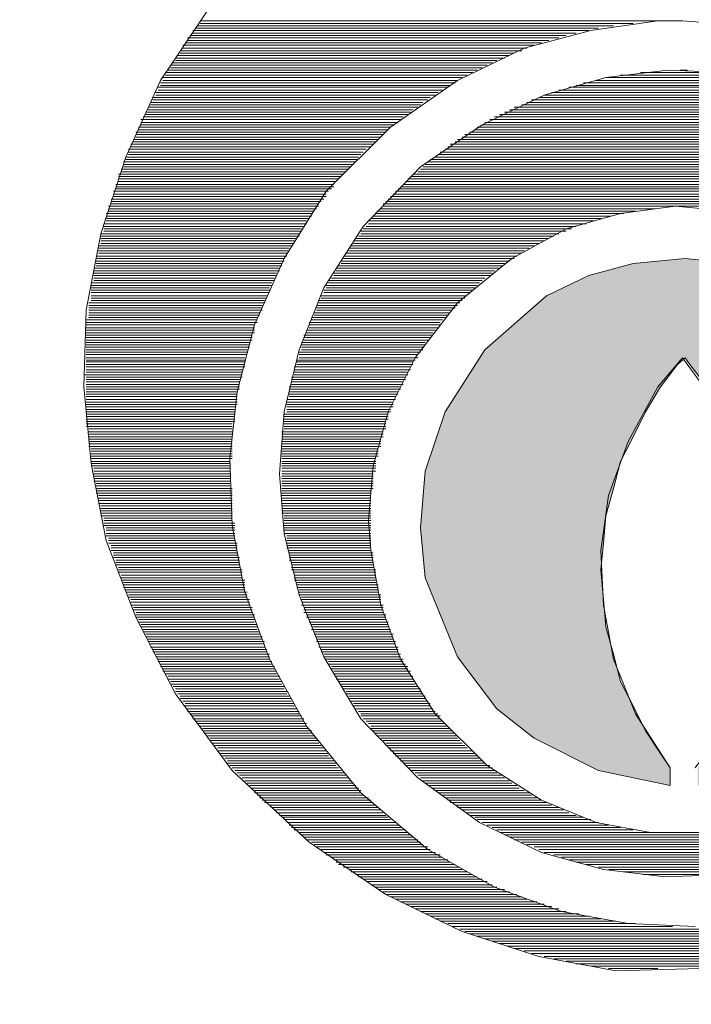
# Model space of a CAD drawing. Header units: centimetres. Extents: x 1912 to 37354, y 4932 to 6633.
# Tile 107 of 236: x 18147.171 to 18147.944, y 5582.024 to 5583.157. Entities that reach past the tile are written whole.
import ezdxf

# ---------------------------------------------------------------- set-up
doc = ezdxf.new("R2010")
doc.units = ezdxf.units.CM
doc.layers.add('$_urządzenia', color=250, linetype='Continuous')

# ---------------------------------------------------------------- blocks, each defined once
blk = doc.blocks.new('A$C46FA06C3')
at = {"layer": '$_urządzenia'}
blk.add_hatch(color=256, dxfattribs=at).paths.add_polyline_path([(1611.926, 640.8641), (1612.242, 640.714), (1612.7036, 640.3093), (1613.0015, 639.8454), (1613.1493, 639.3998), (1613.1856, 638.9768), (1613.1493, 638.6039), (1612.9082, 638.0128), (1612.6126, 637.6217), (1612.3352, 637.4034), (1611.8532, 637.1624), (1611.3166, 637.0487), (1611.3166, 637.1806), (1611.3894, 637.2897), (1611.5008, 637.458), (1611.594, 637.6444), (1611.6872, 637.8263), (1611.7418, 638.031), (1611.7986, 638.2356), (1611.8168, 638.4402), (1611.835, 638.6631), (1611.8168, 638.8632), (1611.7986, 639.0678), (1611.7418, 639.2724), (1611.6872, 639.4725), (1611.594, 639.659), (1611.5008, 639.8454), (1611.3894, 640.0319), (1611.262, 640.2001), (1611.2052, 640.2501), (1611.1688, 640.2001), (1611.0392, 640.0319), (1610.9278, 639.8454), (1610.8164, 639.659), (1610.7413, 639.4725), (1610.6868, 639.2724), (1610.6322, 639.0678), (1610.6117, 638.8632), (1610.5958, 638.6631), (1610.6117, 638.4402), (1610.6322, 638.2356), (1610.6868, 638.031), (1610.7413, 637.8263), (1610.8164, 637.6444), (1610.9278, 637.458), (1611.0392, 637.2897), (1611.112, 637.1806), (1611.112, 637.0487), (1610.5754, 637.1624), (1610.0956, 637.4034), (1609.8159, 637.6217), (1609.5203, 638.0128), (1609.2793, 638.6039), (1609.2429, 638.9768), (1609.2793, 639.3998), (1609.4271, 639.8454), (1609.725, 640.3093), (1610.1865, 640.714), (1610.5026, 640.8641), (1610.8346, 640.955), (1611.2052, 640.9914), (1611.594, 640.955)])
at = {"layer": '$_urządzenia', "lineweight": 15}
for points in [[(1611.7236, 635.6617), (1612.2989, 635.7708), (1612.8719, 635.9573), (1613.4448, 636.2347), (1614.0178, 636.6258), (1614.5931, 637.1624), (1615.0183, 637.7354), (1615.3139, 638.3084), (1615.5367, 638.8813), (1615.6481, 639.4589), (1615.7027, 640.0319), (1615.6868, 640.6049), (1615.5754, 641.1778), (1615.3889, 641.7508), (1615.1297, 642.3238), (1614.7409, 642.9014)], [(1611.2234, 642.7695), (1610.7231, 642.7331)], [(1611.1302, 635.9937), (1611.6304, 636.0164), (1612.1306, 636.1073), (1612.6308, 636.2893), (1613.1311, 636.5712), (1613.6313, 636.9941), (1614.0383, 637.4943), (1614.3157, 637.9946), (1614.4999, 638.4948), (1614.5931, 638.995), (1614.6113, 639.4953), (1614.5567, 639.9955), (1614.4271, 640.4957), (1614.2043, 640.9914), (1613.8905, 641.4962), (1613.4085, 641.9737), (1612.9082, 642.3238), (1612.408, 642.5648), (1611.9101, 642.6967), (1611.4098, 642.7695), (1611.2234, 642.7695)], [(1611.353, 642.7695), (1614.8341, 642.7695)], [(1611.594, 642.7513), (1614.8341, 642.7513)], [(1611.7418, 642.7331), (1614.8523, 642.7331)], [(1611.8532, 642.7149), (1614.8705, 642.7149)], [(1611.926, 642.6967), (1614.8887, 642.6967)], [(1612.0192, 642.6785), (1614.8887, 642.6785)], [(1612.0942, 642.6603), (1614.9069, 642.6603)], [(1612.1488, 642.6421), (1614.9273, 642.6421)], [(1612.2238, 642.624), (1614.9273, 642.624)], [(1612.2784, 642.6058), (1614.9455, 642.6058)], [(1612.3352, 642.5876), (1614.9637, 642.5876)], [(1612.3898, 642.5648), (1614.9637, 642.5648)], [(1612.4262, 642.5467), (1614.9819, 642.5467)], [(1612.483, 642.5285), (1614.9819, 642.5285)], [(1612.5194, 642.5103), (1615.0001, 642.5103)], [(1612.5558, 642.4921), (1615.0183, 642.4921)], [(1612.6126, 642.4739), (1615.0183, 642.4739)], [(1612.649, 642.4557), (1615.0365, 642.4557)], [(1612.6854, 642.4375), (1615.0547, 642.4375)], [(1614.2407, 639.3816), (1614.2043, 639.8454), (1614.0929, 640.3093), (1613.9087, 640.7731), (1613.6131, 641.2324), (1613.1856, 641.6781), (1612.7241, 641.9919), (1612.2602, 642.2147), (1611.7986, 642.3466), (1611.3348, 642.4011), (1610.8732, 642.3829)], [(1610.8914, 636.3847), (1611.353, 636.3666), (1611.8168, 636.4211), (1612.2784, 636.5485), (1612.7422, 636.7713), (1613.2038, 637.1078), (1613.6313, 637.5489), (1613.9087, 638.0128), (1614.0929, 638.4766), (1614.2043, 638.9359), (1614.2407, 639.3816)], [(1610.7413, 642.3647), (1611.6872, 642.3647)], [(1611.5394, 642.3829), (1610.8914, 642.3829)], [(1611.187, 642.4011), (1611.2416, 642.4011)], [(1612.7241, 642.4193), (1615.0547, 642.4193)], [(1612.7604, 642.4011), (1615.0751, 642.4011)], [(1612.7968, 642.3829), (1615.0933, 642.3829)], [(1612.8355, 642.3647), (1615.0933, 642.3647)], [(1610.4094, 642.2874), (1612.0192, 642.2874)], [(1611.9646, 642.3056), (1610.4639, 642.3056)], [(1610.5572, 642.3238), (1611.8714, 642.3238)], [(1611.7986, 642.3466), (1610.6322, 642.3466)], [(1612.8719, 642.3466), (1615.1115, 642.3466)], [(1612.9082, 642.3238), (1615.1115, 642.3238)], [(1612.9264, 642.3056), (1615.1297, 642.3056)], [(1612.9628, 642.2874), (1615.1297, 642.2874)], [(1610.1683, 642.2147), (1612.2602, 642.2147)], [(1612.2056, 642.2329), (1610.2252, 642.2329)], [(1610.2798, 642.2511), (1612.1488, 642.2511)], [(1612.076, 642.2738), (1610.3343, 642.2738)], [(1612.981, 642.2738), (1615.1479, 642.2738)], [(1613.0196, 642.2511), (1615.1479, 642.2511)], [(1613.056, 642.2329), (1615.1661, 642.2329)], [(1613.0742, 642.2147), (1615.1661, 642.2147)], [(1609.9842, 642.1419), (1612.4262, 642.1419)], [(1612.3898, 642.1601), (1610.0387, 642.1601)], [(1610.0751, 642.1783), (1612.3534, 642.1783)], [(1612.2989, 642.1965), (1610.132, 642.1965)], [(1613.1129, 642.1965), (1615.1865, 642.1965)], [(1613.1311, 642.1783), (1615.1865, 642.1783)], [(1613.1674, 642.1601), (1615.2047, 642.1601)], [(1613.1856, 642.1419), (1615.2047, 642.1419)], [(1609.8364, 642.0692), (1612.5945, 642.0692)], [(1612.5558, 642.0874), (1609.8728, 642.0874)], [(1609.9091, 642.1055), (1612.5194, 642.1055)], [(1612.483, 642.1237), (1609.9478, 642.1237)], [(1613.2038, 642.1237), (1615.2229, 642.1237)], [(1613.2425, 642.1055), (1615.2229, 642.1055)], [(1613.2607, 642.0874), (1615.2411, 642.0874)], [(1613.2789, 642.0692), (1615.2411, 642.0692)], [(1609.7068, 641.9919), (1612.7241, 641.9919)], [(1612.7036, 642.01), (1609.725, 642.01)], [(1609.7613, 642.0328), (1612.6672, 642.0328)], [(1612.6308, 642.051), (1609.7977, 642.051)], [(1613.3152, 642.051), (1615.2593, 642.051)], [(1613.3357, 642.0328), (1615.2775, 642.0328)], [(1613.3516, 642.01), (1615.2775, 642.01)], [(1613.3903, 641.9919), (1615.2775, 641.9919)], [(1609.5749, 641.9191), (1612.8537, 641.9191)], [(1612.815, 641.9373), (1609.6135, 641.9373)], [(1609.6317, 641.9555), (1612.7786, 641.9555)], [(1612.7604, 641.9737), (1609.6681, 641.9737)], [(1613.4085, 641.9737), (1615.2957, 641.9737)], [(1613.4267, 641.9555), (1615.2957, 641.9555)], [(1613.4448, 641.9373), (1615.3139, 641.9373)], [(1613.463, 641.9191), (1615.3139, 641.9191)], [(1609.4658, 641.8463), (1612.9628, 641.8463)], [(1612.9264, 641.8645), (1609.5021, 641.8645)], [(1609.5203, 641.8827), (1612.9082, 641.8827)], [(1612.8719, 641.9009), (1609.559, 641.9009)], [(1613.4812, 641.9009), (1615.3139, 641.9009)], [(1613.5017, 641.8827), (1615.3321, 641.8827)], [(1613.5199, 641.8645), (1615.3321, 641.8645)], [(1613.5381, 641.8463), (1615.3525, 641.8463)], [(1609.3725, 641.769), (1613.056, 641.769)], [(1613.0378, 641.7872), (1609.3907, 641.7872)], [(1609.4271, 641.81), (1613.0015, 641.81)], [(1612.981, 641.8281), (1609.4476, 641.8281)], [(1613.5563, 641.8281), (1615.3525, 641.8281)], [(1613.5926, 641.81), (1615.3707, 641.81)], [(1613.6131, 641.7872), (1615.3707, 641.7872)], [(1613.6313, 641.769), (1615.3707, 641.769)], [(1609.2793, 641.6963), (1613.1493, 641.6963)], [(1613.1311, 641.7145), (1609.2975, 641.7145)], [(1609.3157, 641.7326), (1613.1129, 641.7326)], [(1613.0742, 641.7508), (1609.3543, 641.7508)], [(1613.6495, 641.7508), (1615.3889, 641.7508)], [(1613.6495, 641.7326), (1615.3889, 641.7326)], [(1613.6677, 641.7145), (1615.4071, 641.7145)], [(1613.6859, 641.6963), (1615.4071, 641.6963)], [(1609.1884, 641.6235), (1613.2425, 641.6235)], [(1613.2038, 641.6417), (1609.2065, 641.6417)], [(1609.2429, 641.6599), (1613.1856, 641.6599)], [(1613.1674, 641.6781), (1609.2611, 641.6781)], [(1613.7041, 641.6781), (1615.4071, 641.6781)], [(1613.7222, 641.6599), (1615.4253, 641.6599)], [(1613.7404, 641.6417), (1615.4253, 641.6417)], [(1613.7609, 641.6235), (1615.4435, 641.6235)], [(1609.1133, 641.5462), (1613.3152, 641.5462)], [(1613.297, 641.5689), (1609.1315, 641.5689)], [(1609.1497, 641.5871), (1613.2789, 641.5871)], [(1613.2607, 641.6053), (1609.1702, 641.6053)], [(1613.7791, 641.6053), (1615.4435, 641.6053)], [(1613.7973, 641.5871), (1615.4435, 641.5871)], [(1613.8155, 641.5689), (1615.4435, 641.5689)], [(1613.8337, 641.5462), (1615.4639, 641.5462)], [(1609.0383, 641.4734), (1613.3903, 641.4734)], [(1613.3721, 641.4962), (1609.0588, 641.4962)], [(1609.0769, 641.5144), (1613.3516, 641.5144)], [(1613.3357, 641.528), (1609.0951, 641.528)], [(1613.8337, 641.528), (1615.4639, 641.528)], [(1613.8518, 641.5144), (1615.4639, 641.5144)], [(1613.8723, 641.4962), (1615.4821, 641.4962)], [(1613.8905, 641.4734), (1615.4821, 641.4734)], [(1608.9655, 641.4007), (1613.463, 641.4007)], [(1613.4448, 641.4189), (1608.9837, 641.4189)], [(1609.0019, 641.4371), (1613.4267, 641.4371)], [(1613.4085, 641.4552), (1609.0201, 641.4552)], [(1613.8905, 641.4552), (1615.4821, 641.4552)], [(1613.9087, 641.4371), (1615.5003, 641.4371)], [(1613.9269, 641.4189), (1615.5003, 641.4189)], [(1613.9451, 641.4007), (1615.5003, 641.4007)], [(1613.5744, 639.0314), (1613.5381, 639.4407), (1613.4267, 639.8454), (1613.2243, 640.2501), (1612.9082, 640.6594), (1612.5012, 640.9914), (1612.0942, 641.2142), (1611.6872, 641.3279), (1611.2802, 641.3825), (1610.8732, 641.3461)], [(1611.0574, 636.6985), (1611.4644, 636.6985), (1611.8714, 636.7713), (1612.2784, 636.9395), (1612.6854, 637.1988), (1613.0742, 637.5853), (1613.3357, 637.9946), (1613.4812, 638.3993), (1613.5563, 638.8086), (1613.5744, 639.0314)], [(1613.463, 641.3825), (1608.9473, 641.3825)], [(1611.428, 641.3643), (1613.4812, 641.3643)], [(1611.5758, 641.3461), (1613.5017, 641.3461)], [(1611.6668, 641.3279), (1613.5199, 641.3279)], [(1613.9451, 641.3825), (1615.5185, 641.3825)], [(1613.9633, 641.3643), (1615.5185, 641.3643)], [(1613.9815, 641.3461), (1615.5185, 641.3461)], [(1613.9996, 641.3279), (1615.5367, 641.3279)], [(1611.76, 641.3097), (1613.5381, 641.3097)], [(1611.835, 641.2915), (1613.5563, 641.2915)], [(1611.8896, 641.2733), (1613.5744, 641.2733)], [(1611.9464, 641.2506), (1613.5744, 641.2506)], [(1613.9996, 641.3097), (1615.5367, 641.3097)], [(1614.0178, 641.2915), (1615.5367, 641.2915)], [(1614.0383, 641.2733), (1615.5367, 641.2733)], [(1614.0383, 641.2506), (1615.5549, 641.2506)], [(1612.0192, 641.2324), (1613.5926, 641.2324)], [(1612.0556, 641.2142), (1613.6131, 641.2142)], [(1612.0942, 641.196), (1613.6313, 641.196)], [(1612.1488, 641.1778), (1613.6313, 641.1778)], [(1614.0565, 641.2324), (1615.5549, 641.2324)], [(1614.0747, 641.2142), (1615.5549, 641.2142)], [(1614.0747, 641.196), (1615.5549, 641.196)], [(1614.0929, 641.1778), (1615.5754, 641.1778)], [(1612.1875, 641.1597), (1613.6495, 641.1597)], [(1612.2238, 641.1415), (1613.6677, 641.1415)], [(1612.2602, 641.1233), (1613.6859, 641.1233)], [(1612.2989, 641.1051), (1613.6859, 641.1051)], [(1614.0929, 641.1597), (1615.5754, 641.1597)], [(1614.1111, 641.1415), (1615.5754, 641.1415)], [(1614.1292, 641.1233), (1615.5754, 641.1233)], [(1614.1292, 641.1051), (1615.5754, 641.1051)], [(1612.3352, 641.0869), (1613.7041, 641.0869)], [(1612.3716, 641.0687), (1613.7222, 641.0687)], [(1612.408, 641.0505), (1613.7222, 641.0505)], [(1612.4262, 641.0323), (1613.7404, 641.0323)], [(1614.1497, 641.0869), (1615.5936, 641.0869)], [(1614.1679, 641.0687), (1615.5936, 641.0687)], [(1614.1679, 641.0505), (1615.5936, 641.0505)], [(1614.1861, 641.0323), (1615.5936, 641.0323)], [(1611.926, 640.8641), (1612.242, 640.714), (1612.7036, 640.3093), (1613.0015, 639.8454), (1613.1493, 639.3998), (1613.1856, 638.9768), (1613.1493, 638.6039), (1612.9082, 638.0128), (1612.6126, 637.6217), (1612.3352, 637.4034), (1611.8532, 637.1624), (1611.3166, 637.0487), (1611.3166, 637.1806), (1611.3894, 637.2897), (1611.5008, 637.458), (1611.594, 637.6444), (1611.6872, 637.8263), (1611.7418, 638.031), (1611.7986, 638.2356), (1611.8168, 638.4402), (1611.835, 638.6631), (1611.8168, 638.8632), (1611.7986, 639.0678), (1611.7418, 639.2724), (1611.6872, 639.4725), (1611.594, 639.659), (1611.5008, 639.8454), (1611.3894, 640.0319), (1611.262, 640.2001), (1611.2052, 640.2501), (1611.1688, 640.2001), (1611.0392, 640.0319)], [(1610.8346, 640.955), (1611.2052, 640.9914), (1611.594, 640.955), (1611.926, 640.8641)], [(1611.8532, 637.1624), (1612.3352, 637.4034), (1612.6126, 637.6217), (1612.9082, 638.0128), (1613.1493, 638.6039), (1613.1856, 638.9768), (1613.1493, 639.3998), (1613.0015, 639.8454), (1612.7036, 640.3093), (1612.242, 640.714), (1611.926, 640.8641), (1611.594, 640.955), (1611.2052, 640.9914), (1610.8346, 640.955)], [(1612.4649, 641.0096), (1613.7609, 641.0096)], [(1612.483, 640.9914), (1613.7609, 640.9914)], [(1612.5194, 640.9732), (1613.7791, 640.9732)], [(1612.5558, 640.955), (1613.7791, 640.955)], [(1614.1861, 641.0096), (1615.6117, 641.0096)], [(1614.2043, 640.9914), (1615.6117, 640.9914)], [(1614.2043, 640.9732), (1615.6117, 640.9732)], [(1614.2225, 640.955), (1615.6117, 640.955)], [(1612.5763, 640.9368), (1613.7973, 640.9368)], [(1612.5945, 640.9186), (1613.8155, 640.9186)], [(1612.6308, 640.9004), (1613.8155, 640.9004)], [(1612.649, 640.8823), (1613.8337, 640.8823)], [(1614.2225, 640.9368), (1615.6117, 640.9368)], [(1614.2407, 640.9186), (1615.6299, 640.9186)], [(1614.2407, 640.9004), (1615.6299, 640.9004)], [(1614.2611, 640.8823), (1615.6299, 640.8823)], [(1612.6672, 640.8641), (1613.8337, 640.8641)], [(1612.7036, 640.8459), (1613.8518, 640.8459)], [(1612.7241, 640.8277), (1613.8723, 640.8277)], [(1612.7422, 640.8095), (1613.8723, 640.8095)], [(1614.2611, 640.8641), (1615.6299, 640.8641)], [(1614.277, 640.8459), (1615.6299, 640.8459)], [(1614.277, 640.8277), (1615.6299, 640.8277)], [(1614.2975, 640.8095), (1615.6481, 640.8095)], [(1612.7604, 640.7913), (1613.8905, 640.7913)], [(1612.7786, 640.7731), (1613.8905, 640.7731)], [(1612.7968, 640.7549), (1613.9087, 640.7549)], [(1612.815, 640.7367), (1613.9087, 640.7367)], [(1614.2975, 640.7913), (1615.6481, 640.7913)], [(1614.3157, 640.7731), (1615.6481, 640.7731)], [(1614.3157, 640.7549), (1615.6481, 640.7549)], [(1614.3157, 640.7367), (1615.6481, 640.7367)], [(1612.8355, 640.714), (1613.9269, 640.714)], [(1612.8537, 640.6958), (1613.9269, 640.6958)], [(1612.8719, 640.6776), (1613.9451, 640.6776)], [(1612.89, 640.6594), (1613.9451, 640.6594)], [(1614.3339, 640.714), (1615.6481, 640.714)], [(1614.3339, 640.6958), (1615.6481, 640.6958)], [(1614.3521, 640.6776), (1615.6481, 640.6776)], [(1614.3521, 640.6594), (1615.6663, 640.6594)], [(1612.9082, 640.6412), (1613.9633, 640.6412)], [(1612.9264, 640.623), (1613.9633, 640.623)], [(1612.9469, 640.6049), (1613.9633, 640.6049)], [(1612.9628, 640.5867), (1613.9815, 640.5867)], [(1614.3703, 640.6412), (1615.6663, 640.6412)], [(1614.3703, 640.623), (1615.6663, 640.623)], [(1614.3703, 640.6049), (1615.6663, 640.6049)], [(1614.3885, 640.5867), (1615.6663, 640.5867)], [(1612.981, 640.5685), (1613.9815, 640.5685)], [(1613.0015, 640.5503), (1613.9996, 640.5503)], [(1613.0196, 640.5321), (1613.9996, 640.5321)], [(1613.0378, 640.5139), (1614.0178, 640.5139)], [(1614.3885, 640.5685), (1615.6663, 640.5685)], [(1614.4066, 640.5503), (1615.6663, 640.5503)], [(1614.4066, 640.5321), (1615.6868, 640.5321)], [(1614.4066, 640.5139), (1615.6868, 640.5139)], [(1613.0378, 640.4957), (1614.0178, 640.4957)], [(1613.056, 640.473), (1614.0178, 640.473)], [(1613.0742, 640.4548), (1614.0383, 640.4548)], [(1613.0924, 640.4366), (1614.0383, 640.4366)], [(1614.4271, 640.4957), (1615.6868, 640.4957)], [(1614.4271, 640.473), (1615.6868, 640.473)], [(1614.4271, 640.4548), (1615.6868, 640.4548)], [(1614.4271, 640.4366), (1615.6868, 640.4366)], [(1613.0924, 640.4184), (1614.0565, 640.4184)], [(1613.1129, 640.4002), (1614.0565, 640.4002)], [(1613.1311, 640.382), (1614.0565, 640.382)], [(1613.1493, 640.3638), (1614.0747, 640.3638)], [(1614.4453, 640.4184), (1615.6868, 640.4184)], [(1614.4453, 640.4002), (1615.6868, 640.4002)], [(1614.4453, 640.382), (1615.6868, 640.382)], [(1614.4635, 640.3638), (1615.6868, 640.3638)], [(1613.1493, 640.3456), (1614.0747, 640.3456)], [(1613.1674, 640.3275), (1614.0747, 640.3275)], [(1613.1674, 640.3093), (1614.0747, 640.3093)], [(1613.1856, 640.2911), (1614.0929, 640.2911)], [(1614.4635, 640.3456), (1615.6868, 640.3456)], [(1614.4635, 640.3275), (1615.6868, 640.3275)], [(1614.4817, 640.3093), (1615.6868, 640.3093)], [(1614.4817, 640.2911), (1615.6868, 640.2911)], [(1611.2234, 640.2501), (1610.9278, 639.8454), (1610.7413, 639.4407), (1610.6322, 639.0314), (1610.6117, 638.6221), (1610.6504, 638.2174), (1610.7618, 637.8081), (1610.9642, 637.4034), (1611.1302, 637.1806)], [(1611.3166, 637.1806), (1611.5758, 637.5853), (1611.7418, 637.9946), (1611.8168, 638.3993), (1611.835, 638.8086), (1611.7782, 639.2179), (1611.6304, 639.6226), (1611.4098, 640.0319), (1611.2234, 640.2501)], [(1613.2038, 640.2729), (1614.0929, 640.2729)], [(1613.2038, 640.2501), (1614.0929, 640.2501)], [(1613.2243, 640.232), (1614.1111, 640.232)], [(1613.2425, 640.2183), (1614.1111, 640.2183)], [(1614.4817, 640.2729), (1615.6868, 640.2729)], [(1614.4999, 640.2501), (1615.6868, 640.2501)], [(1614.4999, 640.232), (1615.6868, 640.232)], [(1614.4999, 640.2183), (1615.6868, 640.2183)], [(1613.2425, 640.2001), (1614.1111, 640.2001)], [(1613.2607, 640.1819), (1614.1292, 640.1819)], [(1613.2607, 640.1592), (1614.1292, 640.1592)], [(1613.2789, 640.141), (1614.1292, 640.141)], [(1614.4999, 640.2001), (1615.6868, 640.2001)], [(1614.4999, 640.1819), (1615.6868, 640.1819)], [(1614.5181, 640.1592), (1615.6868, 640.1592)], [(1614.5181, 640.141), (1615.6868, 640.141)], [(1613.2789, 640.1228), (1614.1292, 640.1228)], [(1613.297, 640.1046), (1614.1497, 640.1046)], [(1613.297, 640.0864), (1614.1497, 640.0864)], [(1613.3152, 640.0682), (1614.1497, 640.0682)], [(1614.5181, 640.1228), (1615.7027, 640.1228)], [(1614.5181, 640.1046), (1615.6868, 640.1046)], [(1614.5385, 640.0864), (1615.6868, 640.0864)], [(1614.5385, 640.0682), (1615.6868, 640.0682)], [(1613.3152, 640.0501), (1614.1497, 640.0501)], [(1613.3357, 640.0319), (1614.1679, 640.0319)], [(1613.3357, 640.0137), (1614.1679, 640.0137)], [(1613.3516, 639.9955), (1614.1679, 639.9955)], [(1614.5385, 640.0501), (1615.6868, 640.0501)], [(1614.5385, 640.0319), (1615.6868, 640.0319)], [(1614.5385, 640.0137), (1615.6868, 640.0137)], [(1614.5567, 639.9955), (1615.6868, 639.9955)], [(1613.3516, 639.9773), (1614.1679, 639.9773)], [(1613.3721, 639.9591), (1614.1679, 639.9591)], [(1613.3721, 639.9364), (1614.1861, 639.9364)], [(1613.3903, 639.9182), (1614.1861, 639.9182)], [(1614.5567, 639.9773), (1615.6868, 639.9773)], [(1614.5567, 639.9591), (1615.6868, 639.9591)], [(1614.5567, 639.9364), (1615.6868, 639.9364)], [(1614.5567, 639.9182), (1615.6868, 639.9182)], [(1613.3903, 639.9), (1614.1861, 639.9)], [(1613.3903, 639.8818), (1614.1861, 639.8818)], [(1613.4085, 639.8636), (1614.1861, 639.8636)], [(1613.4085, 639.8454), (1614.1861, 639.8454)], [(1614.5567, 639.9), (1615.6868, 639.9)], [(1614.5749, 639.8818), (1615.6868, 639.8818)], [(1614.5749, 639.8636), (1615.6868, 639.8636)], [(1614.5749, 639.8454), (1615.6868, 639.8454)], [(1613.4267, 639.8272), (1614.2043, 639.8272)], [(1613.4267, 639.809), (1614.2043, 639.809)], [(1613.4267, 639.7908), (1614.2043, 639.7908)], [(1613.4448, 639.7727), (1614.2043, 639.7727)], [(1614.5749, 639.8272), (1615.6868, 639.8272)], [(1614.5749, 639.809), (1615.6868, 639.809)], [(1614.5749, 639.7908), (1615.6868, 639.7908)], [(1614.5749, 639.7727), (1615.6868, 639.7727)], [(1613.4448, 639.7545), (1614.2043, 639.7545)], [(1613.4448, 639.7363), (1614.2043, 639.7363)], [(1613.4448, 639.7181), (1614.2043, 639.7181)], [(1614.5931, 639.7545), (1615.6868, 639.7545)], [(1614.5931, 639.7363), (1615.6868, 639.7363)], [(1614.5931, 639.7181), (1615.6663, 639.7181)], [(1613.463, 639.6954), (1614.2225, 639.6954)], [(1613.463, 639.6772), (1614.2225, 639.6772)], [(1613.463, 639.659), (1614.2225, 639.659)], [(1613.4812, 639.6408), (1614.2225, 639.6408)], [(1614.5931, 639.6954), (1615.6663, 639.6954)], [(1614.5931, 639.6772), (1615.6663, 639.6772)], [(1614.5931, 639.659), (1615.6663, 639.659)], [(1614.5931, 639.6408), (1615.6663, 639.6408)], [(1613.4812, 639.6226), (1614.2225, 639.6226)], [(1613.4812, 639.6044), (1614.2225, 639.6044)], [(1613.4812, 639.5862), (1614.2225, 639.5862)], [(1613.5017, 639.568), (1614.2225, 639.568)], [(1613.5017, 639.5498), (1614.2225, 639.5498)], [(1614.5931, 639.6226), (1615.6663, 639.6226)], [(1614.5931, 639.6044), (1615.6663, 639.6044)], [(1614.5931, 639.5862), (1615.6663, 639.5862)], [(1614.5931, 639.568), (1615.6481, 639.568)], [(1614.5931, 639.5498), (1615.6481, 639.5498)], [(1613.5017, 639.5316), (1614.2225, 639.5316)], [(1613.5017, 639.5134), (1614.2225, 639.5134)], [(1613.5199, 639.4953), (1614.2225, 639.4953)], [(1614.5931, 639.5316), (1615.6481, 639.5316)], [(1614.5931, 639.5134), (1615.6481, 639.5134)], [(1614.5931, 639.4953), (1615.6481, 639.4953)], [(1613.5199, 639.4725), (1614.2225, 639.4725)], [(1613.5199, 639.4589), (1614.2225, 639.4589)], [(1613.5199, 639.4407), (1614.2225, 639.4407)], [(1613.5199, 639.4225), (1614.2225, 639.4225)], [(1614.6113, 639.4725), (1615.6481, 639.4725)], [(1614.6113, 639.4589), (1615.6481, 639.4589)], [(1614.6113, 639.4407), (1615.6481, 639.4407)], [(1614.6113, 639.4225), (1615.6299, 639.4225)], [(1613.5199, 639.3998), (1614.2225, 639.3998)], [(1613.5381, 639.3816), (1614.2225, 639.3816)], [(1613.5381, 639.3634), (1614.2225, 639.3634)], [(1613.5381, 639.3452), (1614.2225, 639.3452)], [(1614.6113, 639.3998), (1615.6299, 639.3998)], [(1614.6113, 639.3816), (1615.6299, 639.3816)], [(1614.6113, 639.3634), (1615.6299, 639.3634)], [(1614.6113, 639.3452), (1615.6299, 639.3452)], [(1613.5381, 639.327), (1614.2225, 639.327)], [(1613.5381, 639.3088), (1614.2225, 639.3088)], [(1613.5381, 639.2906), (1614.2225, 639.2906)], [(1613.5381, 639.2724), (1614.2225, 639.2724)], [(1614.5931, 639.2724), (1615.6117, 639.2724)], [(1614.6113, 639.327), (1615.6299, 639.327)], [(1614.6113, 639.3088), (1615.6117, 639.3088)], [(1614.6113, 639.2906), (1615.6117, 639.2906)], [(1613.5563, 639.2542), (1614.2225, 639.2542)], [(1613.5563, 639.236), (1614.2225, 639.236)], [(1613.5563, 639.2179), (1614.2225, 639.2179)], [(1613.5563, 639.1997), (1614.2225, 639.1997)], [(1613.5563, 639.1815), (1614.2225, 639.1815)], [(1614.5931, 639.2542), (1615.6117, 639.2542)], [(1614.5931, 639.236), (1615.6117, 639.236)], [(1614.5931, 639.2179), (1615.5936, 639.2179)], [(1614.5931, 639.1997), (1615.5936, 639.1997)], [(1614.5931, 639.1815), (1615.5936, 639.1815)], [(1613.5563, 639.1587), (1614.2225, 639.1587)], [(1613.5563, 639.1406), (1614.2225, 639.1406)], [(1613.5563, 639.1224), (1614.2225, 639.1224)], [(1614.5931, 639.1587), (1615.5936, 639.1587)], [(1614.5931, 639.1406), (1615.5754, 639.1406)], [(1614.5931, 639.1224), (1615.5754, 639.1224)], [(1613.5563, 639.1042), (1614.2225, 639.1042)], [(1613.5563, 639.086), (1614.2225, 639.086)], [(1613.5563, 639.0678), (1614.2043, 639.0678)], [(1613.5563, 639.0496), (1614.2043, 639.0496)], [(1614.5931, 639.1042), (1615.5754, 639.1042)], [(1614.5931, 639.086), (1615.5754, 639.086)], [(1614.5931, 639.0678), (1615.5754, 639.0678)], [(1614.5931, 639.0496), (1615.5549, 639.0496)], [(1613.5563, 639.0314), (1614.2043, 639.0314)], [(1613.5563, 639.0132), (1614.2043, 639.0132)], [(1613.5563, 638.995), (1614.2043, 638.995)], [(1613.5563, 638.9768), (1614.2043, 638.9768)], [(1614.5749, 639.0132), (1615.5549, 639.0132)], [(1614.5749, 638.995), (1615.5549, 638.995)], [(1614.5749, 638.9768), (1615.5367, 638.9768)], [(1614.5931, 639.0314), (1615.5549, 639.0314)], [(1613.5563, 638.9587), (1614.2043, 638.9587)], [(1613.5563, 638.9359), (1614.2043, 638.9359)], [(1613.5563, 638.9177), (1614.1861, 638.9177)], [(1613.5563, 638.8995), (1614.1861, 638.8995)], [(1614.5749, 638.9587), (1615.5367, 638.9587)], [(1614.5749, 638.9359), (1615.5367, 638.9359)], [(1614.5749, 638.9177), (1615.5367, 638.9177)], [(1614.5749, 638.8995), (1615.5185, 638.8995)], [(1613.5563, 638.8813), (1614.1861, 638.8813)], [(1613.5563, 638.8632), (1614.1861, 638.8632)], [(1613.5563, 638.845), (1614.1861, 638.845)], [(1613.5563, 638.8268), (1614.1861, 638.8268)], [(1614.5567, 638.8632), (1615.5185, 638.8632)], [(1614.5567, 638.845), (1615.5003, 638.845)], [(1614.5567, 638.8268), (1615.5003, 638.8268)], [(1614.5749, 638.8813), (1615.5185, 638.8813)], [(1613.5381, 638.7904), (1614.1679, 638.7904)], [(1613.5381, 638.7722), (1614.1679, 638.7722)], [(1613.5381, 638.754), (1614.1679, 638.754)], [(1613.5563, 638.8086), (1614.1679, 638.8086)], [(1614.5385, 638.754), (1615.4821, 638.754)], [(1614.5567, 638.8086), (1615.5003, 638.8086)], [(1614.5567, 638.7904), (1615.4821, 638.7904)], [(1614.5567, 638.7722), (1615.4821, 638.7722)], [(1613.5381, 638.7358), (1614.1679, 638.7358)], [(1613.5381, 638.7176), (1614.1497, 638.7176)], [(1613.5381, 638.6994), (1614.1497, 638.6994)], [(1613.5381, 638.6813), (1614.1497, 638.6813)], [(1614.5385, 638.7358), (1615.4639, 638.7358)], [(1614.5385, 638.7176), (1615.4639, 638.7176)], [(1614.5385, 638.6994), (1615.4639, 638.6994)], [(1614.5385, 638.6813), (1615.4435, 638.6813)], [(1613.5199, 638.6631), (1614.1497, 638.6631)], [(1613.5199, 638.6449), (1614.1292, 638.6449)], [(1613.5199, 638.6221), (1614.1292, 638.6221)], [(1613.5199, 638.6039), (1614.1292, 638.6039)], [(1614.5181, 638.6631), (1615.4435, 638.6631)], [(1614.5181, 638.6449), (1615.4435, 638.6449)], [(1614.5181, 638.6221), (1615.4253, 638.6221)], [(1614.5181, 638.6039), (1615.4253, 638.6039)], [(1613.5017, 638.5494), (1614.1111, 638.5494)], [(1613.5017, 638.5312), (1614.1111, 638.5312)], [(1613.5199, 638.5858), (1614.1292, 638.5858)], [(1613.5199, 638.5676), (1614.1111, 638.5676)], [(1614.4999, 638.5858), (1615.4253, 638.5858)], [(1614.4999, 638.5676), (1615.4071, 638.5676)], [(1614.4999, 638.5494), (1615.4071, 638.5494)], [(1614.4999, 638.5312), (1615.4071, 638.5312)], [(1613.4812, 638.4766), (1614.0929, 638.4766)], [(1613.4812, 638.4584), (1614.0747, 638.4584)], [(1613.5017, 638.513), (1614.0929, 638.513)], [(1613.5017, 638.4948), (1614.0929, 638.4948)], [(1614.4817, 638.4948), (1615.3889, 638.4948)], [(1614.4817, 638.4766), (1615.3707, 638.4766)], [(1614.4817, 638.4584), (1615.3707, 638.4584)], [(1614.4999, 638.513), (1615.3889, 638.513)], [(1613.463, 638.3993), (1614.0747, 638.3993)], [(1613.463, 638.3811), (1614.0565, 638.3811)], [(1613.4812, 638.4402), (1614.0747, 638.4402)], [(1613.4812, 638.422), (1614.0747, 638.422)], [(1614.4453, 638.3811), (1615.3321, 638.3811)], [(1614.4635, 638.4402), (1615.3525, 638.4402)], [(1614.4635, 638.422), (1615.3525, 638.422)], [(1614.4635, 638.3993), (1615.3525, 638.3993)], [(1613.4448, 638.3265), (1614.0383, 638.3265)], [(1613.4448, 638.3084), (1614.0383, 638.3084)], [(1613.463, 638.3629), (1614.0565, 638.3629)], [(1613.463, 638.3447), (1614.0565, 638.3447)], [(1614.4271, 638.3265), (1615.3139, 638.3265)], [(1614.4271, 638.3084), (1615.3139, 638.3084)], [(1614.4453, 638.3629), (1615.3321, 638.3629)], [(1614.4453, 638.3447), (1615.3139, 638.3447)], [(1613.4267, 638.272), (1614.0178, 638.272)], [(1613.4267, 638.2538), (1613.9996, 638.2538)], [(1613.4267, 638.2356), (1613.9996, 638.2356)], [(1613.4448, 638.2902), (1614.0178, 638.2902)], [(1614.4066, 638.2538), (1615.2775, 638.2538)], [(1614.4066, 638.2356), (1615.2775, 638.2356)], [(1614.4271, 638.2902), (1615.2957, 638.2902)], [(1614.4271, 638.272), (1615.2957, 638.272)], [(1613.3903, 638.181), (1613.9815, 638.181)], [(1613.3903, 638.1628), (1613.9633, 638.1628)], [(1613.4085, 638.2174), (1613.9996, 638.2174)], [(1613.4085, 638.1992), (1613.9815, 638.1992)], [(1614.3703, 638.1628), (1615.2411, 638.1628)], [(1614.3885, 638.1992), (1615.2593, 638.1992)], [(1614.3885, 638.181), (1615.2411, 638.181)], [(1614.4066, 638.2174), (1615.2593, 638.2174)], [(1613.3516, 638.0855), (1613.9451, 638.0855)], [(1613.3721, 638.1265), (1613.9633, 638.1265)], [(1613.3721, 638.1083), (1613.9451, 638.1083)], [(1613.3903, 638.1446), (1613.9633, 638.1446)], [(1614.3521, 638.1265), (1615.2229, 638.1265)], [(1614.3521, 638.1083), (1615.2047, 638.1083)], [(1614.3521, 638.0855), (1615.2047, 638.0855)], [(1614.3703, 638.1446), (1615.2229, 638.1446)], [(1613.3357, 638.031), (1613.9087, 638.031)], [(1613.3357, 638.0128), (1613.9087, 638.0128)], [(1613.3516, 638.0673), (1613.9269, 638.0673)], [(1613.3516, 638.0491), (1613.9269, 638.0491)], [(1614.3157, 638.031), (1615.1661, 638.031)], [(1614.3157, 638.0128), (1615.1661, 638.0128)], [(1614.3339, 638.0673), (1615.1865, 638.0673)], [(1614.3339, 638.0491), (1615.1865, 638.0491)], [(1613.2789, 637.94), (1613.8518, 637.94)], [(1613.297, 637.9582), (1613.8723, 637.9582)], [(1613.3152, 637.9946), (1613.8905, 637.9946)], [(1613.3152, 637.9764), (1613.8723, 637.9764)], [(1614.277, 637.94), (1615.1297, 637.94)], [(1614.2975, 637.9764), (1615.1479, 637.9764)], [(1614.2975, 637.9582), (1615.1297, 637.9582)], [(1614.3157, 637.9946), (1615.1479, 637.9946)], [(1613.2425, 637.8672), (1613.8155, 637.8672)], [(1613.2607, 637.9036), (1613.8337, 637.9036)], [(1613.2607, 637.8854), (1613.8337, 637.8854)], [(1613.2789, 637.9218), (1613.8518, 637.9218)], [(1614.2407, 637.8672), (1615.0751, 637.8672)], [(1614.2611, 637.9036), (1615.1115, 637.9036)], [(1614.2611, 637.8854), (1615.0933, 637.8854)], [(1614.277, 637.9218), (1615.1115, 637.9218)], [(1613.2038, 637.7899), (1613.7791, 637.7899)], [(1613.2243, 637.8263), (1613.7973, 637.8263)], [(1613.2243, 637.8081), (1613.7791, 637.8081)], [(1613.2425, 637.8445), (1613.8155, 637.8445)], [(1614.2043, 637.7899), (1615.0365, 637.7899)], [(1614.2225, 637.8263), (1615.0547, 637.8263)], [(1614.2225, 637.8081), (1615.0547, 637.8081)], [(1614.2407, 637.8445), (1615.0751, 637.8445)], [(1613.1493, 637.7172), (1613.7222, 637.7172)], [(1613.1674, 637.7354), (1613.7404, 637.7354)], [(1613.1856, 637.7717), (1613.7609, 637.7717)], [(1613.1856, 637.7536), (1613.7404, 637.7536)], [(1614.1679, 637.7172), (1614.9819, 637.7172)], [(1614.1861, 637.7536), (1615.0183, 637.7536)], [(1614.1861, 637.7354), (1615.0001, 637.7354)], [(1614.2043, 637.7717), (1615.0183, 637.7717)], [(1613.1129, 637.6626), (1613.6859, 637.6626)], [(1613.1129, 637.6444), (1613.6859, 637.6444)], [(1613.1311, 637.6808), (1613.7041, 637.6808)], [(1613.1493, 637.699), (1613.7222, 637.699)], [(1614.1292, 637.6626), (1614.9455, 637.6626)], [(1614.1292, 637.6444), (1614.9455, 637.6444)], [(1614.1497, 637.699), (1614.9819, 637.699)], [(1614.1497, 637.6808), (1614.9637, 637.6808)], [(1613.0378, 637.5717), (1613.6313, 637.5717)], [(1613.056, 637.5853), (1613.6313, 637.5853)], [(1613.0742, 637.6035), (1613.6495, 637.6035)], [(1613.0924, 637.6217), (1613.6677, 637.6217)], [(1614.0747, 637.5717), (1614.8887, 637.5717)], [(1614.0929, 637.6035), (1614.9273, 637.6035)], [(1614.0929, 637.5853), (1614.9069, 637.5853)], [(1614.1111, 637.6217), (1614.9273, 637.6217)], [(1612.981, 637.4943), (1613.5563, 637.4943)], [(1613.0015, 637.5125), (1613.5744, 637.5125)], [(1613.0196, 637.5307), (1613.5926, 637.5307)], [(1613.0378, 637.5489), (1613.6131, 637.5489)], [(1614.0383, 637.5125), (1614.8523, 637.5125)], [(1614.0383, 637.4943), (1614.8341, 637.4943)], [(1614.0565, 637.5489), (1614.8887, 637.5489)], [(1614.0565, 637.5307), (1614.8705, 637.5307)], [(1612.9082, 637.4216), (1613.5017, 637.4216)], [(1612.9264, 637.4398), (1613.5199, 637.4398)], [(1612.9469, 637.458), (1613.5381, 637.458)], [(1612.9628, 637.4762), (1613.5563, 637.4762)], [(1613.9815, 637.4216), (1614.7773, 637.4216)], [(1613.9996, 637.458), (1614.8159, 637.458)], [(1613.9996, 637.4398), (1614.7977, 637.4398)], [(1614.0178, 637.4762), (1614.8159, 637.4762)], [(1612.8537, 637.3488), (1613.4448, 637.3488)], [(1612.8719, 637.367), (1613.4448, 637.367)], [(1612.89, 637.3852), (1613.463, 637.3852)], [(1612.9082, 637.4034), (1613.4812, 637.4034)], [(1613.9269, 637.3488), (1614.7227, 637.3488)], [(1613.9451, 637.3852), (1614.7591, 637.3852)], [(1613.9451, 637.367), (1614.7409, 637.367)], [(1613.9633, 637.4034), (1614.7591, 637.4034)], [(1612.7604, 637.2715), (1613.3721, 637.2715)], [(1612.7786, 637.2897), (1613.3903, 637.2897)], [(1612.7968, 637.3079), (1613.4085, 637.3079)], [(1612.8355, 637.3306), (1613.4267, 637.3306)], [(1613.8723, 637.2897), (1614.6863, 637.2897)], [(1613.8723, 637.2715), (1614.6659, 637.2715)], [(1613.8905, 637.3079), (1614.7045, 637.3079)], [(1613.9087, 637.3306), (1614.7045, 637.3306)], [(1612.6672, 637.1988), (1613.297, 637.1988)], [(1612.7036, 637.2169), (1613.3152, 637.2169)], [(1612.7241, 637.2351), (1613.3357, 637.2351)], [(1612.7422, 637.2533), (1613.3516, 637.2533)], [(1613.8155, 637.2169), (1614.6295, 637.2169)], [(1613.8155, 637.1988), (1614.6113, 637.1988)], [(1613.8337, 637.2351), (1614.6295, 637.2351)], [(1613.8518, 637.2533), (1614.6499, 637.2533)], [(1611.3166, 637.1806), (1611.3166, 637.0487)], [(1611.8532, 637.1624), (1611.3166, 637.0487)], [(1612.5763, 637.126), (1613.2038, 637.126)], [(1612.6126, 637.1442), (1613.2243, 637.1442)], [(1612.6308, 637.1624), (1613.2607, 637.1624)], [(1612.649, 637.1806), (1613.2789, 637.1806)], [(1613.7404, 637.126), (1614.5385, 637.126)], [(1613.7609, 637.1442), (1614.5567, 637.1442)], [(1613.7791, 637.1624), (1614.5749, 637.1624)], [(1613.7973, 637.1806), (1614.5931, 637.1806)], [(1612.4649, 637.0487), (1613.1311, 637.0487)], [(1612.5012, 637.0669), (1613.1493, 637.0669)], [(1612.5194, 637.0851), (1613.1674, 637.0851)], [(1612.5558, 637.1078), (1613.1856, 637.1078)], [(1613.6677, 637.0487), (1614.4635, 637.0487)], [(1613.6859, 637.0669), (1614.4817, 637.0669)], [(1613.7041, 637.0851), (1614.4999, 637.0851)], [(1613.7222, 637.1078), (1614.5181, 637.1078)], [(1612.3534, 636.9759), (1613.0196, 636.9759)], [(1612.3716, 636.9941), (1613.056, 636.9941)], [(1612.408, 637.0123), (1613.0742, 637.0123)], [(1612.4467, 637.0305), (1613.0924, 637.0305)], [(1613.6131, 636.9759), (1614.4066, 636.9759)], [(1613.6313, 637.0123), (1614.4271, 637.0123)], [(1613.6313, 636.9941), (1614.4271, 636.9941)], [(1613.6495, 637.0305), (1614.4453, 637.0305)], [(1612.2056, 636.9032), (1612.9264, 636.9032)], [(1612.242, 636.9214), (1612.9628, 636.9214)], [(1612.2784, 636.9395), (1612.981, 636.9395)], [(1612.3148, 636.9577), (1613.0015, 636.9577)], [(1613.5199, 636.9032), (1614.3157, 636.9032)], [(1613.5381, 636.9214), (1614.3521, 636.9214)], [(1613.5563, 636.9395), (1614.3703, 636.9395)], [(1613.5744, 636.9577), (1614.3885, 636.9577)], [(1612.0192, 636.8259), (1612.815, 636.8259)], [(1612.076, 636.844), (1612.8355, 636.844)], [(1612.1124, 636.8668), (1612.8719, 636.8668)], [(1612.1488, 636.885), (1612.9082, 636.885)], [(1613.4448, 636.8259), (1614.2407, 636.8259)], [(1613.463, 636.844), (1614.2611, 636.844)], [(1613.4812, 636.8668), (1614.277, 636.8668)], [(1613.5017, 636.885), (1614.2975, 636.885)], [(1611.7782, 636.7531), (1612.6854, 636.7531)], [(1611.8532, 636.7713), (1612.7241, 636.7713)], [(1611.9101, 636.794), (1612.7604, 636.794)], [(1611.9646, 636.8122), (1612.7786, 636.8122)], [(1613.3516, 636.7531), (1614.1679, 636.7531)], [(1613.3721, 636.7713), (1614.1861, 636.7713)], [(1613.4085, 636.794), (1614.2043, 636.794)], [(1613.4267, 636.8122), (1614.2225, 636.8122)], [(1609.8728, 636.6803), (1612.5558, 636.6803)], [(1611.4644, 636.6985), (1612.5945, 636.6985)], [(1611.594, 636.7167), (1612.6126, 636.7167)], [(1611.6872, 636.7349), (1612.649, 636.7349)], [(1613.2607, 636.6803), (1614.0747, 636.6803)], [(1613.2789, 636.6985), (1614.0929, 636.6985)], [(1613.297, 636.7167), (1614.1292, 636.7167)], [(1613.3357, 636.7349), (1614.1497, 636.7349)], [(1612.5194, 636.6621), (1609.9091, 636.6621)], [(1609.9478, 636.644), (1612.483, 636.644)], [(1612.4262, 636.6258), (1610.0024, 636.6258)], [(1610.0387, 636.6076), (1612.3898, 636.6076)], [(1613.1674, 636.6076), (1613.9815, 636.6076)], [(1613.1856, 636.6258), (1613.9996, 636.6258)], [(1613.2038, 636.644), (1614.0383, 636.644)], [(1613.2425, 636.6621), (1614.0565, 636.6621)], [(1612.3352, 636.5894), (1610.0956, 636.5894)], [(1610.132, 636.5712), (1612.2989, 636.5712)], [(1612.2602, 636.5485), (1610.1683, 636.5485)], [(1610.2252, 636.5303), (1612.1875, 636.5303)], [(1613.0378, 636.5303), (1613.8905, 636.5303)], [(1613.0742, 636.5485), (1613.9087, 636.5485)], [(1613.1129, 636.5712), (1613.9269, 636.5712)], [(1613.1311, 636.5894), (1613.9633, 636.5894)], [(1612.1306, 636.5121), (1610.298, 636.5121)], [(1610.3525, 636.4939), (1612.076, 636.4939)], [(1612.0192, 636.4757), (1610.4094, 636.4757)], [(1610.4844, 636.4575), (1611.9464, 636.4575)], [(1612.9264, 636.4575), (1613.7973, 636.4575)], [(1612.9628, 636.4757), (1613.8155, 636.4757)], [(1612.981, 636.4939), (1613.8337, 636.4939)], [(1613.0196, 636.5121), (1613.8518, 636.5121)], [(1611.8532, 636.4393), (1610.5572, 636.4393)], [(1610.6504, 636.4211), (1611.7782, 636.4211)], [(1611.6668, 636.4029), (1610.7618, 636.4029)], [(1610.9096, 636.3847), (1611.5212, 636.3847)], [(1612.7968, 636.3847), (1613.6677, 636.3847)], [(1612.8355, 636.4029), (1613.7041, 636.4029)], [(1612.8719, 636.4211), (1613.7222, 636.4211)], [(1612.89, 636.4393), (1613.7609, 636.4393)], [(1612.6854, 636.3302), (1613.5926, 636.3302)], [(1612.7241, 636.3484), (1613.6131, 636.3484)], [(1612.7604, 636.3666), (1613.6495, 636.3666)], [(1612.5194, 636.2529), (1613.463, 636.2529)], [(1612.5558, 636.2711), (1613.5017, 636.2711)], [(1612.6126, 636.2893), (1613.5199, 636.2893)], [(1612.649, 636.3074), (1613.5563, 636.3074)], [(1612.2602, 636.1619), (1613.297, 636.1619)], [(1612.3148, 636.1801), (1613.3357, 636.1801)], [(1612.3898, 636.1983), (1613.3721, 636.1983)], [(1612.4262, 636.2165), (1613.4085, 636.2165)], [(1612.4649, 636.2347), (1613.4448, 636.2347)], [(1612.001, 636.0892), (1613.1493, 636.0892)], [(1612.0942, 636.1073), (1613.1856, 636.1073)], [(1612.1488, 636.1255), (1613.2243, 636.1255)], [(1612.2056, 636.1437), (1613.2607, 636.1437)], [(1611.5758, 636.0164), (1612.981, 636.0164)], [(1611.7236, 636.0346), (1613.0378, 636.0346)], [(1611.835, 636.0528), (1613.0742, 636.0528)], [(1611.926, 636.071), (1613.1129, 636.071)], [(1609.5385, 635.9755), (1612.89, 635.9755)], [(1612.8537, 635.9573), (1609.5749, 635.9573)], [(1611.2984, 635.9937), (1612.9469, 635.9937)], [(1609.6135, 635.9391), (1612.815, 635.9391)], [(1612.7604, 635.9209), (1609.6681, 635.9209)], [(1609.725, 635.9027), (1612.7036, 635.9027)], [(1612.649, 635.8845), (1609.7795, 635.8845)], [(1609.8364, 635.8663), (1612.5945, 635.8663)], [(1612.5376, 635.8481), (1609.8909, 635.8481)], [(1609.9478, 635.83), (1612.483, 635.83)], [(1612.408, 635.8118), (1610.0206, 635.8118)], [(1610.0751, 635.7936), (1612.3534, 635.7936)], [(1612.2602, 635.7708), (1610.1683, 635.7708)], [(1610.2434, 635.7526), (1612.1875, 635.7526)], [(1612.0942, 635.7345), (1610.3343, 635.7345)], [(1610.4094, 635.7163), (1612.0192, 635.7163)], [(1610.4639, 635.6981), (1611.7236, 635.6617)], [(1611.9101, 635.6981), (1610.7618, 635.6981)], [(1611.4098, 635.6799), (1611.7782, 635.6799)]]:
    blk.add_lwpolyline(points, dxfattribs=at)
at = {"layer": '$_urządzenia'}
blk.add_ellipse((1631.9883, 636.2206), major_axis=(-38, 0), ratio=0.328293, dxfattribs=at)

msp = doc.modelspace()

# ---------------------------------------------------------------- block references
at = {"xscale": -0.1538463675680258, "yscale": 0.1538463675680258, "zscale": 0.1538463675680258}
msp.add_blockref('A$C46FA06C3', (18395.8153, 5484.268), dxfattribs=at)

doc.saveas('drawing.dxf')
